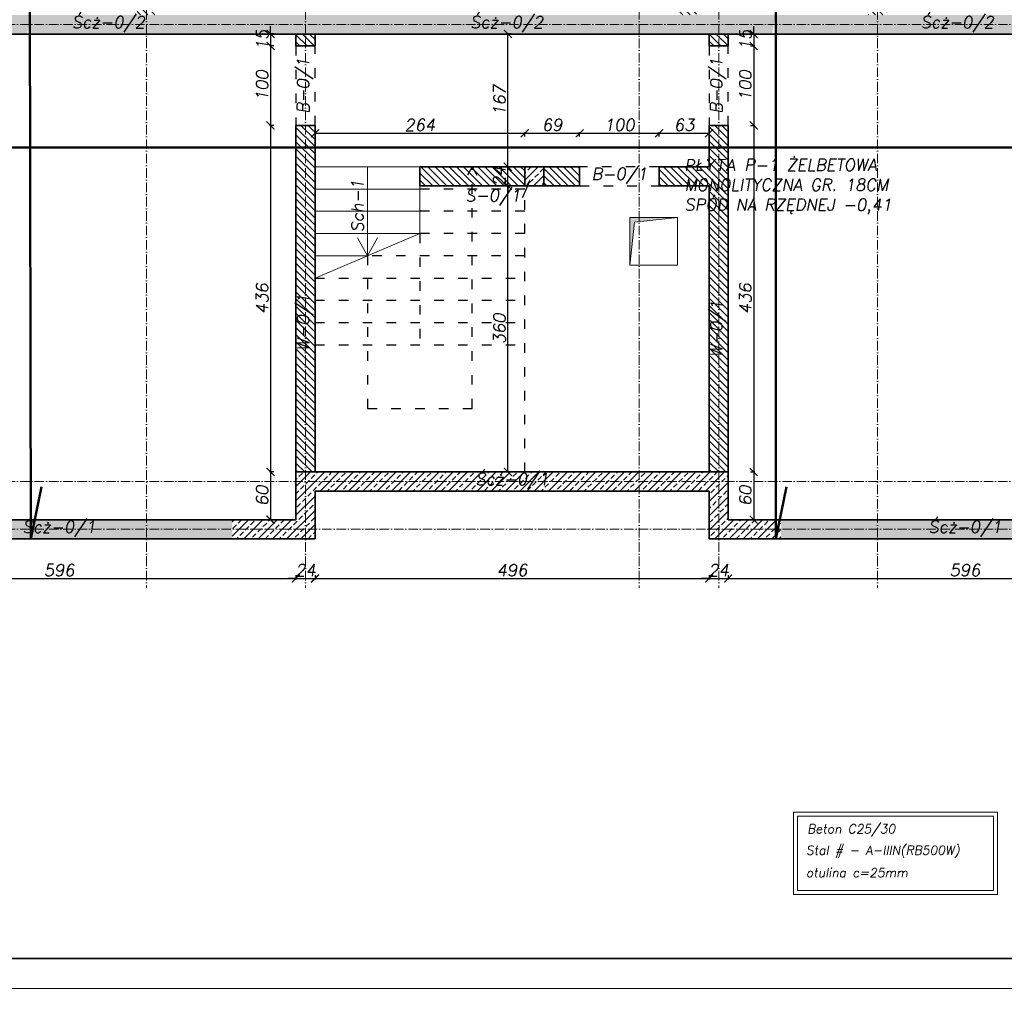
# Model space of a CAD drawing. Header units: millimetres. Extents: x 300938 to 312016, y 11971 to 20881.
# Tile 18 of 239: x 301568 to 302807, y 16407 to 17644. Entities that reach past the tile are written whole.
import ezdxf
from ezdxf import colors
from ezdxf.entities.mleader import LeaderData, LeaderLine
from ezdxf.math import Vec2, Vec3

# ---------------------------------------------------------------- set-up
doc = ezdxf.new("R2010")
doc.units = ezdxf.units.MM
doc.linetypes.add('ACAD_ISO03W100', pattern=[30, 12, -18])
doc.linetypes.add('ACAD_ISO10W100', pattern=[18, 12, -3, 0, -3])
for name, color, linetype, lineweight in [('konstrukcja', 3, 'Continuous', 35), ('konstrukcja wymiary', 1, 'Continuous', 13), ('kreskowanie', 253, 'Continuous', 0), ('linie widok', 2, 'Continuous', 18), ('opisy', 2, 'Continuous', 18), ('osie', 5, 'ACAD_ISO10W100', 13), ('zbrojenie', 4, 'Continuous', 50)]:
    doc.layers.add(name, color=color, linetype=linetype, lineweight=lineweight)
doc.layers.add('przerywane', color=6, linetype='ACAD_ISO03W100')
doc.styles.add('KONSTRUKCJA', font='romand.shx', dxfattribs={"oblique": 10})
doc.styles.get("Standard").update_dxf_attribs({"font": 'romand.shx', "oblique": 10})
doc.dimstyles.new('175', dxfattribs={"dimtxt": 15, "dimasz": 10, "dimexe": 1.25, "dimexo": 0.625, "dimgap": 3, "dimtad": 1, "dimdec": 0, "dimrnd": 0.5, "dimtxsty": 'KONSTRUKCJA', "dimblk": 'ARCHTICK', "dimcen": 2.5, "dimadec": 0, "dimazin": 0, "dimtfac": 1, "dimtdec": 0, "dimtix": 1, "dimtmove": 0, "dimatfit": 3, "dimfxl": 4, "dimfxlon": 1, "dimarcsym": 0})
pattern_1 = [(45, (4989.276, 2864.839), (-8.9802561, 8.9802561), []), (45, (4998.256, 2864.839), (-8.9802561, 8.9802561), [6.35, -3.175])]

# ---------------------------------------------------------------- blocks, each defined once
blk = doc.blocks.new('_ArchTick')
at = {"color": 0, "linetype": 'ByBlock', "lineweight": 13, "const_width": 0.15}
blk.add_lwpolyline([(-0.5, -0.5), (0.5, 0.5)], dxfattribs=at)
blk = doc.blocks.new('*D175')
at = {"layer": 'Defpoints', "color": 0, "transparency": 16777216}
for p in [(301319.6, 17015.2), (301915.6, 17015.2), (301915.6, 16941.2)]:
    blk.add_point(p, dxfattribs=at)
at = {"layer": 'konstrukcja wymiary', "color": 0, "lineweight": -2, "transparency": 16777216}
for p, q in [((301319.6, 16945.2), (301319.6, 16939.9)), ((301319.6, 16941.2), (301915.6, 16941.2)), ((301915.6, 16945.2), (301915.6, 16939.9))]:
    blk.add_line(p, q, dxfattribs=at)
at = {"layer": 'konstrukcja wymiary', "color": 0, "lineweight": -2, "transparency": 16777216, "xscale": 10, "yscale": 10, "zscale": 10, "rotation": 180}
blk.add_blockref('_ArchTick', (301319.6, 16941.2), dxfattribs=at)
at = {"layer": 'konstrukcja wymiary', "color": 0, "lineweight": -2, "transparency": 16777216, "xscale": 10, "yscale": 10, "zscale": 10}
blk.add_blockref('_ArchTick', (301915.6, 16941.2), dxfattribs=at)
at = {"layer": 'konstrukcja wymiary', "color": 0, "transparency": 16777216, "insert": (301617.6, 16951.7), "char_height": 15, "attachment_point": 5, "style": 'KONSTRUKCJA'}
blk.add_mtext('596', dxfattribs=at)
blk = doc.blocks.new('*D176')
at = {"layer": 'Defpoints', "color": 0, "transparency": 16777216}
for p in [(301915.6, 17015.2), (301939.6, 16991.2), (301939.6, 16941.2)]:
    blk.add_point(p, dxfattribs=at)
at = {"layer": 'konstrukcja wymiary', "color": 0, "lineweight": -2, "transparency": 16777216}
for p, q in [((301915.6, 16941.2), (301905.6, 16941.2)), ((301915.6, 16945.2), (301915.6, 16939.9)), ((301915.6, 16941.2), (301939.6, 16941.2)), ((301939.6, 16945.2), (301939.6, 16939.9)), ((301939.6, 16941.2), (301949.6, 16941.2))]:
    blk.add_line(p, q, dxfattribs=at)
at = {"layer": 'konstrukcja wymiary', "color": 0, "lineweight": -2, "transparency": 16777216, "xscale": 10, "yscale": 10, "zscale": 10}
blk.add_blockref('_ArchTick', (301915.6, 16941.2), dxfattribs=at)
at = {"layer": 'konstrukcja wymiary', "color": 0, "lineweight": -2, "transparency": 16777216, "xscale": 10, "yscale": 10, "zscale": 10, "rotation": 180}
blk.add_blockref('_ArchTick', (301939.6, 16941.2), dxfattribs=at)
at = {"layer": 'konstrukcja wymiary', "color": 0, "transparency": 16777216, "insert": (301927.6, 16951.7), "char_height": 15, "attachment_point": 5, "style": 'KONSTRUKCJA'}
blk.add_mtext('24', dxfattribs=at)
blk = doc.blocks.new('*D177')
at = {"layer": 'Defpoints', "color": 0, "transparency": 16777216}
for p in [(301939.6, 16991.2), (302435.6, 16991.2), (302435.6, 16941.2)]:
    blk.add_point(p, dxfattribs=at)
at = {"layer": 'konstrukcja wymiary', "color": 0, "lineweight": -2, "transparency": 16777216}
for p, q in [((301939.6, 16945.2), (301939.6, 16939.9)), ((301939.6, 16941.2), (302435.6, 16941.2)), ((302435.6, 16945.2), (302435.6, 16939.9))]:
    blk.add_line(p, q, dxfattribs=at)
at = {"layer": 'konstrukcja wymiary', "color": 0, "lineweight": -2, "transparency": 16777216, "xscale": 10, "yscale": 10, "zscale": 10, "rotation": 180}
blk.add_blockref('_ArchTick', (301939.6, 16941.2), dxfattribs=at)
at = {"layer": 'konstrukcja wymiary', "color": 0, "lineweight": -2, "transparency": 16777216, "xscale": 10, "yscale": 10, "zscale": 10}
blk.add_blockref('_ArchTick', (302435.6, 16941.2), dxfattribs=at)
at = {"layer": 'konstrukcja wymiary', "color": 0, "transparency": 16777216, "insert": (302187.6, 16951.7), "char_height": 15, "attachment_point": 5, "style": 'KONSTRUKCJA'}
blk.add_mtext('496', dxfattribs=at)
blk = doc.blocks.new('*D178')
at = {"layer": 'Defpoints', "color": 0, "transparency": 16777216}
for p in [(302459.6, 17015.2), (302435.6, 16991.2), (302459.6, 16941.2)]:
    blk.add_point(p, dxfattribs=at)
at = {"layer": 'konstrukcja wymiary', "color": 0, "lineweight": -2, "transparency": 16777216}
for p, q in [((302435.6, 16941.2), (302425.6, 16941.2)), ((302435.6, 16945.2), (302435.6, 16939.9)), ((302435.6, 16941.2), (302459.6, 16941.2)), ((302459.6, 16945.2), (302459.6, 16939.9)), ((302459.6, 16941.2), (302469.6, 16941.2))]:
    blk.add_line(p, q, dxfattribs=at)
at = {"layer": 'konstrukcja wymiary', "color": 0, "lineweight": -2, "transparency": 16777216, "xscale": 10, "yscale": 10, "zscale": 10}
blk.add_blockref('_ArchTick', (302435.6, 16941.2), dxfattribs=at)
at = {"layer": 'konstrukcja wymiary', "color": 0, "lineweight": -2, "transparency": 16777216, "xscale": 10, "yscale": 10, "zscale": 10, "rotation": 180}
blk.add_blockref('_ArchTick', (302459.6, 16941.2), dxfattribs=at)
at = {"layer": 'konstrukcja wymiary', "color": 0, "transparency": 16777216, "insert": (302447.6, 16951.7), "char_height": 15, "attachment_point": 5, "style": 'KONSTRUKCJA'}
blk.add_mtext('24', dxfattribs=at)
blk = doc.blocks.new('*D179')
at = {"layer": 'Defpoints', "color": 0, "transparency": 16777216}
for p in [(302459.6, 17015.2), (303055.6, 17015.2), (303055.6, 16941.2)]:
    blk.add_point(p, dxfattribs=at)
at = {"layer": 'konstrukcja wymiary', "color": 0, "lineweight": -2, "transparency": 16777216}
for p, q in [((302459.6, 16945.2), (302459.6, 16939.9)), ((302459.6, 16941.2), (303055.6, 16941.2)), ((303055.6, 16945.2), (303055.6, 16939.9))]:
    blk.add_line(p, q, dxfattribs=at)
at = {"layer": 'konstrukcja wymiary', "color": 0, "lineweight": -2, "transparency": 16777216, "xscale": 10, "yscale": 10, "zscale": 10, "rotation": 180}
blk.add_blockref('_ArchTick', (302459.6, 16941.2), dxfattribs=at)
at = {"layer": 'konstrukcja wymiary', "color": 0, "lineweight": -2, "transparency": 16777216, "xscale": 10, "yscale": 10, "zscale": 10}
blk.add_blockref('_ArchTick', (303055.6, 16941.2), dxfattribs=at)
at = {"layer": 'konstrukcja wymiary', "color": 0, "transparency": 16777216, "insert": (302757.6, 16951.7), "char_height": 15, "attachment_point": 5, "style": 'KONSTRUKCJA'}
blk.add_mtext('596', dxfattribs=at)
blk = doc.blocks.new('*D186')
at = {"layer": 'Defpoints', "color": 0, "transparency": 16777216}
for p in [(301915.6, 17626.2), (301883.6, 17611.2), (301915.6, 17611.2)]:
    blk.add_point(p, dxfattribs=at)
at = {"layer": 'konstrukcja wymiary', "color": 0, "lineweight": -2, "transparency": 16777216}
for p, q in [((301883.6, 17626.2), (301883.6, 17636.2)), ((301887.6, 17626.2), (301882.4, 17626.2)), ((301883.6, 17626.2), (301883.6, 17611.2)), ((301887.6, 17611.2), (301882.4, 17611.2)), ((301883.6, 17611.2), (301883.6, 17601.2))]:
    blk.add_line(p, q, dxfattribs=at)
at = {"layer": 'konstrukcja wymiary', "color": 0, "lineweight": -2, "transparency": 16777216, "xscale": 10, "yscale": 10, "zscale": 10}
for p, rotation in [((301883.6, 17626.2), 270), ((301883.6, 17611.2), 90)]:
    blk.add_blockref('_ArchTick', p, dxfattribs=dict(at, rotation=rotation))
at = {"layer": 'konstrukcja wymiary', "color": 0, "transparency": 16777216, "insert": (301873.1, 17618.7), "char_height": 15, "attachment_point": 5, "rotation": 90, "style": 'KONSTRUKCJA'}
blk.add_mtext('15', dxfattribs=at)
blk = doc.blocks.new('*D187')
at = {"layer": 'Defpoints', "color": 0, "transparency": 16777216}
for p in [(301915.6, 17611.2), (301883.6, 17511.2), (301915.6, 17511.2)]:
    blk.add_point(p, dxfattribs=at)
at = {"layer": 'konstrukcja wymiary', "color": 0, "lineweight": -2, "transparency": 16777216}
for p, q in [((301887.6, 17611.2), (301882.4, 17611.2)), ((301883.6, 17611.2), (301883.6, 17511.2)), ((301887.6, 17511.2), (301882.4, 17511.2))]:
    blk.add_line(p, q, dxfattribs=at)
at = {"layer": 'konstrukcja wymiary', "color": 0, "lineweight": -2, "transparency": 16777216, "xscale": 10, "yscale": 10, "zscale": 10}
for p, rotation in [((301883.6, 17611.2), 90), ((301883.6, 17511.2), 270)]:
    blk.add_blockref('_ArchTick', p, dxfattribs=dict(at, rotation=rotation))
at = {"layer": 'konstrukcja wymiary', "color": 0, "transparency": 16777216, "insert": (301873.1, 17561.2), "char_height": 15, "attachment_point": 5, "rotation": 90, "style": 'KONSTRUKCJA'}
blk.add_mtext('100', dxfattribs=at)
blk = doc.blocks.new('*D188')
at = {"layer": 'Defpoints', "color": 0, "transparency": 16777216}
for p in [(301915.6, 17511.2), (301883.6, 17075.2), (301915.6, 17075.2)]:
    blk.add_point(p, dxfattribs=at)
at = {"layer": 'konstrukcja wymiary', "color": 0, "lineweight": -2, "transparency": 16777216}
for p, q in [((301887.6, 17511.2), (301882.4, 17511.2)), ((301883.6, 17511.2), (301883.6, 17075.2)), ((301887.6, 17075.2), (301882.4, 17075.2))]:
    blk.add_line(p, q, dxfattribs=at)
at = {"layer": 'konstrukcja wymiary', "color": 0, "lineweight": -2, "transparency": 16777216, "xscale": 10, "yscale": 10, "zscale": 10}
for p, rotation in [((301883.6, 17511.2), 90), ((301883.6, 17075.2), 270)]:
    blk.add_blockref('_ArchTick', p, dxfattribs=dict(at, rotation=rotation))
at = {"layer": 'konstrukcja wymiary', "color": 0, "transparency": 16777216, "insert": (301873.1, 17293.2), "char_height": 15, "attachment_point": 5, "rotation": 90, "style": 'KONSTRUKCJA'}
blk.add_mtext('436', dxfattribs=at)
blk = doc.blocks.new('*D189')
at = {"layer": 'Defpoints', "color": 0, "transparency": 16777216}
for p in [(301915.6, 17075.2), (301883.6, 17015.2), (301915.6, 17015.2)]:
    blk.add_point(p, dxfattribs=at)
at = {"layer": 'konstrukcja wymiary', "color": 0, "lineweight": -2, "transparency": 16777216}
for p, q in [((301887.6, 17075.2), (301882.4, 17075.2)), ((301883.6, 17075.2), (301883.6, 17015.2)), ((301887.6, 17015.2), (301882.4, 17015.2))]:
    blk.add_line(p, q, dxfattribs=at)
at = {"layer": 'konstrukcja wymiary', "color": 0, "lineweight": -2, "transparency": 16777216, "xscale": 10, "yscale": 10, "zscale": 10}
for p, rotation in [((301883.6, 17075.2), 90), ((301883.6, 17015.2), 270)]:
    blk.add_blockref('_ArchTick', p, dxfattribs=dict(at, rotation=rotation))
at = {"layer": 'konstrukcja wymiary', "color": 0, "transparency": 16777216, "insert": (301873.1, 17045.2), "char_height": 15, "attachment_point": 5, "rotation": 90, "style": 'KONSTRUKCJA'}
blk.add_mtext('60', dxfattribs=at)
blk = doc.blocks.new('*D190')
at = {"layer": 'Defpoints', "color": 0, "transparency": 16777216}
for p in [(302459.6, 17626.2), (302459.6, 17611.2), (302491.7, 17611.2)]:
    blk.add_point(p, dxfattribs=at)
at = {"layer": 'konstrukcja wymiary', "color": 0, "lineweight": -2, "transparency": 16777216}
for p, q in [((302491.7, 17626.2), (302491.7, 17636.2)), ((302487.7, 17626.2), (302492.9, 17626.2)), ((302491.7, 17626.2), (302491.7, 17611.2)), ((302487.7, 17611.2), (302492.9, 17611.2)), ((302491.7, 17611.2), (302491.7, 17601.2))]:
    blk.add_line(p, q, dxfattribs=at)
at = {"layer": 'konstrukcja wymiary', "color": 0, "lineweight": -2, "transparency": 16777216, "xscale": 10, "yscale": 10, "zscale": 10}
for p, rotation in [((302491.7, 17626.2), 270), ((302491.7, 17611.2), 90)]:
    blk.add_blockref('_ArchTick', p, dxfattribs=dict(at, rotation=rotation))
at = {"layer": 'konstrukcja wymiary', "color": 0, "transparency": 16777216, "insert": (302481.2, 17618.7), "char_height": 15, "attachment_point": 5, "rotation": 90, "style": 'KONSTRUKCJA'}
blk.add_mtext('15', dxfattribs=at)
blk = doc.blocks.new('*D191')
at = {"layer": 'Defpoints', "color": 0, "transparency": 16777216}
for p in [(302459.6, 17611.2), (302459.6, 17511.2), (302491.7, 17511.2)]:
    blk.add_point(p, dxfattribs=at)
at = {"layer": 'konstrukcja wymiary', "color": 0, "lineweight": -2, "transparency": 16777216}
for p, q in [((302487.7, 17611.2), (302492.9, 17611.2)), ((302491.7, 17611.2), (302491.7, 17511.2)), ((302487.7, 17511.2), (302492.9, 17511.2))]:
    blk.add_line(p, q, dxfattribs=at)
at = {"layer": 'konstrukcja wymiary', "color": 0, "lineweight": -2, "transparency": 16777216, "xscale": 10, "yscale": 10, "zscale": 10}
for p, rotation in [((302491.7, 17611.2), 90), ((302491.7, 17511.2), 270)]:
    blk.add_blockref('_ArchTick', p, dxfattribs=dict(at, rotation=rotation))
at = {"layer": 'konstrukcja wymiary', "color": 0, "transparency": 16777216, "insert": (302481.2, 17561.2), "char_height": 15, "attachment_point": 5, "rotation": 90, "style": 'KONSTRUKCJA'}
blk.add_mtext('100', dxfattribs=at)
blk = doc.blocks.new('*D192')
at = {"layer": 'Defpoints', "color": 0, "transparency": 16777216}
for p in [(302459.6, 17511.2), (302459.6, 17075.2), (302491.7, 17075.2)]:
    blk.add_point(p, dxfattribs=at)
at = {"layer": 'konstrukcja wymiary', "color": 0, "lineweight": -2, "transparency": 16777216}
for p, q in [((302487.7, 17511.2), (302492.9, 17511.2)), ((302491.7, 17511.2), (302491.7, 17075.2)), ((302487.7, 17075.2), (302492.9, 17075.2))]:
    blk.add_line(p, q, dxfattribs=at)
at = {"layer": 'konstrukcja wymiary', "color": 0, "lineweight": -2, "transparency": 16777216, "xscale": 10, "yscale": 10, "zscale": 10}
for p, rotation in [((302491.7, 17511.2), 90), ((302491.7, 17075.2), 270)]:
    blk.add_blockref('_ArchTick', p, dxfattribs=dict(at, rotation=rotation))
at = {"layer": 'konstrukcja wymiary', "color": 0, "transparency": 16777216, "insert": (302481.2, 17293.2), "char_height": 15, "attachment_point": 5, "rotation": 90, "style": 'KONSTRUKCJA'}
blk.add_mtext('436', dxfattribs=at)
blk = doc.blocks.new('*D193')
at = {"layer": 'Defpoints', "color": 0, "transparency": 16777216}
for p in [(302459.6, 17075.2), (302459.6, 17015.2), (302491.7, 17015.2)]:
    blk.add_point(p, dxfattribs=at)
at = {"layer": 'konstrukcja wymiary', "color": 0, "lineweight": -2, "transparency": 16777216}
for p, q in [((302487.7, 17075.2), (302492.9, 17075.2)), ((302491.7, 17075.2), (302491.7, 17015.2)), ((302487.7, 17015.2), (302492.9, 17015.2))]:
    blk.add_line(p, q, dxfattribs=at)
at = {"layer": 'konstrukcja wymiary', "color": 0, "lineweight": -2, "transparency": 16777216, "xscale": 10, "yscale": 10, "zscale": 10}
for p, rotation in [((302491.7, 17075.2), 90), ((302491.7, 17015.2), 270)]:
    blk.add_blockref('_ArchTick', p, dxfattribs=dict(at, rotation=rotation))
at = {"layer": 'konstrukcja wymiary', "color": 0, "transparency": 16777216, "insert": (302481.2, 17045.2), "char_height": 15, "attachment_point": 5, "rotation": 90, "style": 'KONSTRUKCJA'}
blk.add_mtext('60', dxfattribs=at)
blk = doc.blocks.new('*D194')
at = {"layer": 'Defpoints', "color": 0, "transparency": 16777216}
for p in [(302203.6, 17501.3), (301939.6, 17459.2), (302203.6, 17459.2)]:
    blk.add_point(p, dxfattribs=at)
at = {"layer": 'konstrukcja wymiary', "color": 0, "lineweight": -2, "transparency": 16777216}
for p, q in [((301939.6, 17497.3), (301939.6, 17502.5)), ((301939.6, 17501.3), (302203.6, 17501.3)), ((302203.6, 17497.3), (302203.6, 17502.5))]:
    blk.add_line(p, q, dxfattribs=at)
at = {"layer": 'konstrukcja wymiary', "color": 0, "lineweight": -2, "transparency": 16777216, "xscale": 10, "yscale": 10, "zscale": 10, "rotation": 180}
blk.add_blockref('_ArchTick', (301939.6, 17501.3), dxfattribs=at)
at = {"layer": 'konstrukcja wymiary', "color": 0, "lineweight": -2, "transparency": 16777216, "xscale": 10, "yscale": 10, "zscale": 10}
blk.add_blockref('_ArchTick', (302203.6, 17501.3), dxfattribs=at)
at = {"layer": 'konstrukcja wymiary', "color": 0, "transparency": 16777216, "insert": (302071.6, 17511.8), "char_height": 15, "attachment_point": 5, "style": 'KONSTRUKCJA'}
blk.add_mtext('264', dxfattribs=at)
blk = doc.blocks.new('*D195')
at = {"layer": 'Defpoints', "color": 0, "transparency": 16777216}
for p in [(302272.6, 17501.3), (302203.6, 17459.2), (302272.6, 17459.2)]:
    blk.add_point(p, dxfattribs=at)
at = {"layer": 'konstrukcja wymiary', "color": 0, "lineweight": -2, "transparency": 16777216}
for p, q in [((302203.6, 17497.3), (302203.6, 17502.5)), ((302203.6, 17501.3), (302272.6, 17501.3)), ((302272.6, 17497.3), (302272.6, 17502.5))]:
    blk.add_line(p, q, dxfattribs=at)
at = {"layer": 'konstrukcja wymiary', "color": 0, "lineweight": -2, "transparency": 16777216, "xscale": 10, "yscale": 10, "zscale": 10, "rotation": 180}
blk.add_blockref('_ArchTick', (302203.6, 17501.3), dxfattribs=at)
at = {"layer": 'konstrukcja wymiary', "color": 0, "lineweight": -2, "transparency": 16777216, "xscale": 10, "yscale": 10, "zscale": 10}
blk.add_blockref('_ArchTick', (302272.6, 17501.3), dxfattribs=at)
at = {"layer": 'konstrukcja wymiary', "color": 0, "transparency": 16777216, "insert": (302238.1, 17511.8), "char_height": 15, "attachment_point": 5, "style": 'KONSTRUKCJA'}
blk.add_mtext('69', dxfattribs=at)
blk = doc.blocks.new('*D196')
at = {"layer": 'Defpoints', "color": 0, "transparency": 16777216}
for p in [(302372.6, 17501.3), (302272.6, 17459.2), (302372.6, 17459.2)]:
    blk.add_point(p, dxfattribs=at)
at = {"layer": 'konstrukcja wymiary', "color": 0, "lineweight": -2, "transparency": 16777216}
for p, q in [((302272.6, 17497.3), (302272.6, 17502.5)), ((302272.6, 17501.3), (302372.6, 17501.3)), ((302372.6, 17497.3), (302372.6, 17502.5))]:
    blk.add_line(p, q, dxfattribs=at)
at = {"layer": 'konstrukcja wymiary', "color": 0, "lineweight": -2, "transparency": 16777216, "xscale": 10, "yscale": 10, "zscale": 10, "rotation": 180}
blk.add_blockref('_ArchTick', (302272.6, 17501.3), dxfattribs=at)
at = {"layer": 'konstrukcja wymiary', "color": 0, "lineweight": -2, "transparency": 16777216, "xscale": 10, "yscale": 10, "zscale": 10}
blk.add_blockref('_ArchTick', (302372.6, 17501.3), dxfattribs=at)
at = {"layer": 'konstrukcja wymiary', "color": 0, "transparency": 16777216, "insert": (302322.6, 17511.8), "char_height": 15, "attachment_point": 5, "style": 'KONSTRUKCJA'}
blk.add_mtext('100', dxfattribs=at)
blk = doc.blocks.new('*D197')
at = {"layer": 'Defpoints', "color": 0, "transparency": 16777216}
for p in [(302435.6, 17501.3), (302372.6, 17459.2), (302435.6, 17459.2)]:
    blk.add_point(p, dxfattribs=at)
at = {"layer": 'konstrukcja wymiary', "color": 0, "lineweight": -2, "transparency": 16777216}
for p, q in [((302372.6, 17497.3), (302372.6, 17502.5)), ((302372.6, 17501.3), (302435.6, 17501.3)), ((302435.6, 17497.3), (302435.6, 17502.5))]:
    blk.add_line(p, q, dxfattribs=at)
at = {"layer": 'konstrukcja wymiary', "color": 0, "lineweight": -2, "transparency": 16777216, "xscale": 10, "yscale": 10, "zscale": 10, "rotation": 180}
blk.add_blockref('_ArchTick', (302372.6, 17501.3), dxfattribs=at)
at = {"layer": 'konstrukcja wymiary', "color": 0, "lineweight": -2, "transparency": 16777216, "xscale": 10, "yscale": 10, "zscale": 10}
blk.add_blockref('_ArchTick', (302435.6, 17501.3), dxfattribs=at)
at = {"layer": 'konstrukcja wymiary', "color": 0, "transparency": 16777216, "insert": (302404.1, 17511.8), "char_height": 15, "attachment_point": 5, "style": 'KONSTRUKCJA'}
blk.add_mtext('63', dxfattribs=at)
blk = doc.blocks.new('*D206')
at = {"layer": 'Defpoints', "color": 0, "transparency": 16777216}
for p in [(302182.3, 17435.2), (302203.6, 17435.2), (302203.6, 17075.2)]:
    blk.add_point(p, dxfattribs=at)
at = {"layer": 'konstrukcja wymiary', "color": 0, "lineweight": -2, "transparency": 16777216}
for p, q in [((302186.3, 17435.2), (302181.1, 17435.2)), ((302182.3, 17075.2), (302182.3, 17435.2)), ((302186.3, 17075.2), (302181.1, 17075.2))]:
    blk.add_line(p, q, dxfattribs=at)
at = {"layer": 'konstrukcja wymiary', "color": 0, "lineweight": -2, "transparency": 16777216, "xscale": 10, "yscale": 10, "zscale": 10}
for p, rotation in [((302182.3, 17435.2), 90), ((302182.3, 17075.2), 270)]:
    blk.add_blockref('_ArchTick', p, dxfattribs=dict(at, rotation=rotation))
at = {"layer": 'konstrukcja wymiary', "color": 0, "transparency": 16777216, "insert": (302171.8, 17255.2), "char_height": 15, "attachment_point": 5, "rotation": 90, "style": 'KONSTRUKCJA'}
blk.add_mtext('360', dxfattribs=at)
blk = doc.blocks.new('*D207')
at = {"layer": 'Defpoints', "color": 0, "transparency": 16777216}
for p in [(302182.3, 17459.2), (302203.6, 17459.2), (302203.6, 17435.2)]:
    blk.add_point(p, dxfattribs=at)
at = {"layer": 'konstrukcja wymiary', "color": 0, "lineweight": -2, "transparency": 16777216}
for p, q in [((302182.3, 17459.2), (302182.3, 17469.2)), ((302186.3, 17459.2), (302181.1, 17459.2)), ((302182.3, 17435.2), (302182.3, 17459.2)), ((302186.3, 17435.2), (302181.1, 17435.2)), ((302182.3, 17435.2), (302182.3, 17425.2))]:
    blk.add_line(p, q, dxfattribs=at)
at = {"layer": 'konstrukcja wymiary', "color": 0, "lineweight": -2, "transparency": 16777216, "xscale": 10, "yscale": 10, "zscale": 10}
for p, rotation in [((302182.3, 17459.2), 270), ((302182.3, 17435.2), 90)]:
    blk.add_blockref('_ArchTick', p, dxfattribs=dict(at, rotation=rotation))
at = {"layer": 'konstrukcja wymiary', "color": 0, "transparency": 16777216, "insert": (302171.8, 17447.2), "char_height": 15, "attachment_point": 5, "rotation": 90, "style": 'KONSTRUKCJA'}
blk.add_mtext('24', dxfattribs=at)
blk = doc.blocks.new('*D208')
at = {"layer": 'Defpoints', "color": 0, "transparency": 16777216}
for p in [(302182.3, 17626.2), (302347.6, 17626.2), (302203.6, 17459.2)]:
    blk.add_point(p, dxfattribs=at)
at = {"layer": 'konstrukcja wymiary', "color": 0, "lineweight": -2, "transparency": 16777216}
for p, q in [((302186.3, 17626.2), (302181.1, 17626.2)), ((302182.3, 17459.2), (302182.3, 17626.2)), ((302186.3, 17459.2), (302181.1, 17459.2))]:
    blk.add_line(p, q, dxfattribs=at)
at = {"layer": 'konstrukcja wymiary', "color": 0, "lineweight": -2, "transparency": 16777216, "xscale": 10, "yscale": 10, "zscale": 10}
for p, rotation in [((302182.3, 17626.2), 90), ((302182.3, 17459.2), 270)]:
    blk.add_blockref('_ArchTick', p, dxfattribs=dict(at, rotation=rotation))
at = {"layer": 'konstrukcja wymiary', "color": 0, "transparency": 16777216, "insert": (302171.8, 17542.7), "char_height": 15, "attachment_point": 5, "rotation": 90, "style": 'KONSTRUKCJA'}
blk.add_mtext('167', dxfattribs=at)

msp = doc.modelspace()

# ---------------------------------------------------------------- hatches: boundary and pattern name
at = {"layer": 'konstrukcja wymiary'}
h = msp.add_hatch(color=256, dxfattribs=at)
h.dxf.hatch_style = 1
h.paths.add_polyline_path([(302341.706, 17389.413), (302335.638, 17335.182), (302335.638, 17395.182), (302395.638, 17395.182)])
at = {"layer": 'kreskowanie'}
h = msp.add_hatch(dxfattribs=at)
h.set_pattern_fill('ANSI33', color=256, scale=2, style=0)
h.set_pattern_definition(pattern_1)
h.paths.add_polyline_path([(301835.483, 18230.182), (301295.638, 18230.182), (301295.638, 16991.182), (301835.483, 16991.182), (301835.483, 17015.182), (301319.638, 17015.182), (301319.638, 18206.182), (301835.483, 18206.182)])
h = msp.add_hatch(dxfattribs=at)
h.set_pattern_fill('ANSI33', color=256, scale=2, style=0)
h.set_pattern_definition(pattern_1)
h.paths.add_polyline_path([(303079.638, 18230.182), (302525.998, 18230.182), (302525.998, 18206.182), (303055.638, 18206.182), (303055.638, 17015.182), (302525.998, 17015.182), (302525.998, 16991.182), (303079.638, 16991.182)])
h = msp.add_hatch(dxfattribs=at)
h.set_pattern_fill('ANSI31', color=256, scale=2, angle=90, style=0)
h.set_pattern_definition([(135, (4989.276, 2864.839), (-4.49012806, -4.49012806), [])])
h.paths.add_polyline_path([(302459.638, 17511.182), (302435.638, 17511.182), (302435.638, 17459.182), (302372.638, 17459.182), (302372.638, 17435.182), (302435.638, 17435.182), (302435.638, 17075.182), (302459.638, 17075.182)])
h.paths.add_polyline_path([(301939.638, 17511.182), (301915.638, 17511.182), (301915.638, 17075.182), (301939.638, 17075.182)])
h.paths.add_polyline_path([(302395.638, 17650.182), (302419.638, 17650.182), (302419.638, 17932.282), (302359.638, 17932.282), (302359.638, 18206.182), (302335.638, 18206.182), (302335.638, 17908.282), (302395.638, 17908.282)])
h.paths.add_polyline_path([(302459.638, 17626.182), (302435.638, 17626.182), (302435.638, 17611.182), (302459.638, 17611.182)])
h.paths.add_polyline_path([(301939.638, 17626.182), (301915.638, 17626.182), (301915.638, 17611.182), (301939.638, 17611.182)])
h.paths.add_polyline_path([(302635.638, 17650.182), (302659.638, 17650.182), (302659.638, 18206.182), (302635.638, 18206.182)])
h.paths.add_polyline_path([(301715.638, 17650.182), (301739.638, 17650.182), (301739.638, 18206.182), (301715.638, 18206.182)])
h.paths.add_polyline_path([(302203.638, 17435.182), (302203.638, 17459.182), (302071.638, 17459.182), (302071.638, 17435.182)])
h.paths.add_polyline_path([(302227.638, 17459.182), (302227.638, 17435.182), (302272.638, 17435.182), (302272.638, 17459.182)])
h = msp.add_hatch(dxfattribs=at)
h.set_pattern_fill('ANSI33', color=256, scale=2, style=0)
h.set_pattern_definition(pattern_1)
h.paths.add_polyline_path([(302519.61, 17650.182), (301581.989, 17650.182), (301581.989, 17626.182), (302514.66, 17626.182)])
h.paths.add_polyline_path([(301581.989, 17650.182), (301319.638, 17650.182), (301319.638, 17626.182), (301577.039, 17626.182)])
h.paths.add_polyline_path([(303055.638, 17650.182), (302519.61, 17650.182), (302519.61, 17626.182), (303055.638, 17626.182)])
h.paths.add_polyline_path([(301884.308, 17601.593), (301884.308, 17631.236), (301861.922, 17635.183), (301861.922, 17605.54)], flags=9)
h.paths.add_polyline_path([(302492.353, 17601.593), (302492.353, 17631.236), (302469.967, 17635.183), (302469.967, 17605.54)], flags=9)
h.paths.add_polyline_path([(302125.485, 17622.489), (302231.556, 17622.489), (302237.267, 17654.875), (302131.196, 17654.875)], flags=9)
h.paths.add_polyline_path([(301624.159, 17622.489), (301730.231, 17622.489), (301735.941, 17654.875), (301629.87, 17654.875)], flags=9)
h.paths.add_polyline_path([(302692.455, 17622.489), (302798.527, 17622.489), (302804.237, 17654.875), (302698.166, 17654.875)], flags=9)
h = msp.add_hatch(dxfattribs=at)
h.set_pattern_fill('ANSI33', color=256, scale=2, style=0)
h.set_pattern_definition([(45, (5917.276, 4321.339), (-8.9802561, 8.9802561), []), (45, (5926.256, 4321.339), (-8.9802561, 8.9802561), [6.35, -3.175])])
h.paths.add_polyline_path([(302227.638, 17435.182), (302203.638, 17435.182), (302203.638, 17459.182), (302227.638, 17459.182)])
h = msp.add_hatch(dxfattribs=at)
h.set_pattern_fill('ANSI33', color=256, scale=2, style=0)
h.set_pattern_definition(pattern_1)
h.paths.add_polyline_path([(302459.638, 17075.182), (301915.638, 17075.182), (301915.638, 17015.182), (301835.483, 17015.182), (301835.483, 16991.182), (301939.638, 16991.182), (301939.638, 17051.182), (302435.638, 17051.182), (302435.638, 16991.182), (302525.998, 16991.182), (302525.998, 17015.182), (302459.638, 17015.182)])

# ---------------------------------------------------------------- linework, layer by layer
at = {"layer": 'konstrukcja'}
for p, q in [((301319.638, 17626.182), (303055.638, 17626.182)), ((301915.638, 17626.182), (301915.638, 17611.182)), ((301939.638, 17611.182), (301939.638, 17626.182)), ((302435.638, 17626.182), (302435.638, 17611.182)), ((302459.638, 17611.182), (302459.638, 17626.182)), ((301915.638, 17611.182), (301939.638, 17611.182)), ((302435.638, 17611.182), (302459.638, 17611.182)), ((301939.638, 17511.182), (301915.638, 17511.182)), ((301915.638, 17511.182), (301915.638, 17015.182)), ((301939.638, 17075.182), (301939.638, 17511.182)), ((302459.638, 17511.182), (302435.638, 17511.182)), ((302435.638, 17511.182), (302435.638, 17459.182)), ((302459.638, 17015.182), (302459.638, 17511.182)), ((302071.638, 17459.182), (302071.638, 17435.182)), ((302435.638, 17459.182), (302372.638, 17459.182)), ((302372.638, 17459.182), (302372.638, 17435.182)), ((302372.638, 17435.182), (302435.638, 17435.182)), ((302435.638, 17435.182), (302435.638, 17075.182)), ((302459.638, 17075.182), (301915.638, 17075.182)), ((302435.638, 17051.182), (301939.638, 17051.182)), ((301939.638, 17051.182), (301939.638, 16991.182)), ((302435.638, 16991.182), (302435.638, 17051.182)), ((301915.638, 17015.182), (301319.638, 17015.182)), ((303055.638, 17015.182), (302459.638, 17015.182)), ((301939.638, 16991.182), (301295.638, 16991.182)), ((303079.638, 16991.182), (302435.638, 16991.182))]:
    msp.add_line(p, q, dxfattribs=at)
for points in [[(300975.184, 18615.527), (304050.184, 18615.527), (304050.184, 16463.027), (300975.184, 16463.027)], [(302272.638, 17435.182), (302071.638, 17435.182), (302071.638, 17459.182), (302272.638, 17459.182)], [(302203.638, 17459.182), (302227.638, 17459.182), (302227.638, 17435.182), (302203.638, 17435.182)]]:
    msp.add_lwpolyline(points, close=True, dxfattribs=at)
at = {"layer": 'konstrukcja wymiary'}
for points in [[(300937.684, 18653.027), (304087.684, 18653.027), (304087.684, 16425.527), (300937.684, 16425.527)], [(302341.706, 17389.413), (302335.638, 17335.182), (302335.638, 17395.182), (302395.638, 17395.182)], [(302541.807, 16543.717), (302798.42, 16543.717), (302798.42, 16647.1), (302541.807, 16647.1)], [(302546.847, 16548.757), (302793.38, 16548.757), (302793.38, 16642.06), (302546.847, 16642.06)], [(300937.684, 16425.527), (304087.684, 16425.527), (304087.684, 14198.027), (300937.684, 14198.027)]]:
    msp.add_lwpolyline(points, close=True, dxfattribs=at)
at = {"layer": 'linie widok'}
for p, q in [((302071.638, 17459.182), (301939.638, 17459.182)), ((302005.638, 17459.182), (302005.638, 17347.182)), ((302071.638, 17459.182), (302071.638, 17375.182)), ((302071.638, 17431.182), (301939.638, 17431.182)), ((302071.638, 17403.182), (301939.638, 17403.182)), ((302071.638, 17375.182), (301939.638, 17319.182)), ((302071.638, 17375.182), (301939.638, 17375.182)), ((302005.638, 17347.182), (301992.871, 17369.932)), ((302005.638, 17347.182), (302018.404, 17369.932)), ((302005.638, 17347.182), (301939.638, 17347.182))]:
    msp.add_line(p, q, dxfattribs=at)
msp.add_lwpolyline([(302335.638, 17395.182), (302395.638, 17395.182), (302395.638, 17335.182), (302335.638, 17335.182)], close=True, dxfattribs=at)
at = {"layer": 'osie'}
for p, q in [((301727.638, 18398.627), (301727.638, 16929.447)), ((301927.638, 18398.627), (301927.638, 16929.447)), ((302347.638, 18398.627), (302347.638, 16929.447)), ((302447.638, 18398.627), (302447.638, 16929.447)), ((302647.638, 18398.627), (302647.638, 16929.447)), ((301115.921, 17638.182), (303144.716, 17638.182)), ((301115.921, 17063.182), (303144.716, 17063.182)), ((301115.921, 17003.182), (303144.716, 17003.182))]:
    msp.add_line(p, q, dxfattribs=at)
at = {"layer": 'przerywane'}
for p, q in [((301915.638, 17611.182), (301915.638, 17511.182)), ((301939.638, 17511.182), (301939.638, 17611.182)), ((302435.638, 17611.182), (302435.638, 17511.182)), ((302459.638, 17511.182), (302459.638, 17611.182)), ((302203.638, 17459.182), (302071.638, 17459.182)), ((302137.326, 17459.182), (302124.559, 17436.431)), ((302137.326, 17459.182), (302150.092, 17436.431)), ((302137.482, 17155.182), (302137.482, 17459.182)), ((302203.638, 17075.182), (302203.638, 17459.182)), ((302372.638, 17459.182), (302272.638, 17459.182)), ((302272.638, 17435.182), (302372.638, 17435.182)), ((302203.638, 17431.182), (302071.638, 17431.182)), ((302203.638, 17403.182), (302071.638, 17403.182)), ((302203.638, 17375.182), (302071.638, 17375.182)), ((302071.638, 17375.182), (302071.638, 17235.182)), ((302203.638, 17347.182), (302005.638, 17347.182)), ((302005.638, 17347.182), (302005.638, 17155.182)), ((301939.638, 17319.182), (302203.638, 17319.182)), ((301939.638, 17291.182), (302203.638, 17291.182)), ((301939.638, 17263.182), (302203.638, 17263.182)), ((301939.638, 17235.182), (302203.638, 17235.182)), ((302005.638, 17155.182), (302137.482, 17155.182))]:
    msp.add_line(p, q, dxfattribs=at)
at = {"layer": 'zbrojenie'}
for p, q in [((301581.989, 16991.182), (301580.032, 18230.182)), ((302519.61, 16991.182), (302519.61, 18231.182)), ((303078.738, 17483.313), (301294.738, 17483.313)), ((301595.451, 17056.445), (301581.989, 16991.182)), ((302533.071, 17056.445), (302519.61, 16991.182))]:
    msp.add_line(p, q, dxfattribs=at)

# ---------------------------------------------------------------- texts
at = {"layer": 'opisy', "char_height": 15, "attachment_point": 5}
for s, insert in [('Ścż-0/2', (301679.63, 17638.682)), ('Ścż-0/2', (302180.956, 17638.682)), ('Ścż-0/2', (302747.926, 17638.682)), ('\\pxql;PŁYTA P-1 ŻELBETOWA\\PMONOLITYCZNA GR. 18CM\\PSPÓD NA RZĘDNEJ -0,41', (302535.116, 17434.176)), ('B-0/1', (302322.638, 17447.682)), ('Ścż-0/1', (302187.638, 17063.682)), ('Ścż-0/1', (301617.638, 17003.682)), ('Ścż-0/1', (302757.638, 17003.682))]:
    msp.add_mtext(s, dxfattribs=dict(at, insert=insert))
at = {"layer": 'opisy', "char_height": 15, "attachment_point": 5, "rotation": 90}
for s, insert in [('B-0/1', (301927.138, 17561.182)), ('B-0/1', (302447.138, 17561.182)), ('Sch-1', (301993.138, 17409.758)), ('W-0/1', (301927.138, 17263.282)), ('W-0/1', (302447.138, 17255.282))]:
    msp.add_mtext(s, dxfattribs=dict(at, insert=insert))
at = {"layer": 'opisy', "char_height": 11.34, "width": 358.62712, "attachment_point": 1, "style": 'KONSTRUKCJA'}
for s, insert in [('Beton C25/30', (302559.064, 16631.927)), ('Stal # - A-IIIN(RB500W) ', (302557.56, 16605.061)), ('otulina c=25mm', (302557.47, 16576.711))]:
    msp.add_mtext(s, dxfattribs=dict(at, insert=insert))

# ---------------------------------------------------------------- dimensions: what is measured, and where the dimension line sits
at = {"layer": 'konstrukcja wymiary'}
for base, p1, p2, picture, middle in [((301883.615, 17611.182), (301915.638, 17626.182), (301915.638, 17611.182), '*D186', (301873.115, 17618.682)), ((302491.66, 17611.182), (302459.638, 17626.182), (302459.638, 17611.182), '*D190', (302481.16, 17618.682)), ((302182.346, 17435.182), (302203.638, 17075.182), (302203.638, 17435.182), '*D206', (302171.846, 17255.182))]:
    dim = msp.add_linear_dim(base=base, p1=p1, p2=p2, angle=90, dimstyle='175', dxfattribs=at)
    dim.commit()
    dim.dimension.update_dxf_attribs({"geometry": picture, "text_midpoint": middle})
for base, p1, p2, picture, middle in [((302182.346, 17626.182), (302203.638, 17459.182), (302347.638, 17626.182), '*D208', (302171.846, 17542.682)), ((301883.615, 17511.182), (301915.638, 17611.182), (301915.638, 17511.182), '*D187', (301873.115, 17561.182)), ((302491.66, 17511.182), (302459.638, 17611.182), (302459.638, 17511.182), '*D191', (302481.16, 17561.182)), ((301883.615, 17075.182), (301915.638, 17511.182), (301915.638, 17075.182), '*D188', (301873.115, 17293.182)), ((302491.66, 17075.182), (302459.638, 17511.182), (302459.638, 17075.182), '*D192', (302481.16, 17293.182)), ((302182.346, 17459.182), (302203.638, 17435.182), (302203.638, 17459.182), '*D207', (302171.846, 17447.182)), ((301883.615, 17015.182), (301915.638, 17075.182), (301915.638, 17015.182), '*D189', (301873.115, 17045.182)), ((302491.66, 17015.182), (302459.638, 17075.182), (302459.638, 17015.182), '*D193', (302481.16, 17045.182))]:
    dim = msp.add_linear_dim(base=base, p1=p1, p2=p2, angle=90, dimstyle='175', override={"dimtmove": 1}, dxfattribs=at)
    dim.commit()
    dim.dimension.update_dxf_attribs({"geometry": picture, "text_midpoint": middle})
dim = msp.add_linear_dim(base=(302203.638, 17501.266), p1=(301939.638, 17459.182), p2=(302203.638, 17459.182), dimstyle='175', dxfattribs=at)
dim.commit()
dim.dimension.update_dxf_attribs({"geometry": '*D194', "text_midpoint": (302071.638, 17511.766)})
for base, p1, p2, picture, middle in [((302272.638, 17501.266), (302203.638, 17459.182), (302272.638, 17459.182), '*D195', (302238.138, 17511.766)), ((302372.638, 17501.266), (302272.638, 17459.182), (302372.638, 17459.182), '*D196', (302322.638, 17511.766)), ((302435.638, 17501.266), (302372.638, 17459.182), (302435.638, 17459.182), '*D197', (302404.138, 17511.766)), ((301915.638, 16941.182), (301319.638, 17015.182), (301915.638, 17015.182), '*D175', (301617.638, 16951.682)), ((301939.638, 16941.182), (301915.638, 17015.182), (301939.638, 16991.182), '*D176', (301927.638, 16951.682)), ((302459.638, 16941.182), (302435.638, 16991.182), (302459.638, 17015.182), '*D178', (302447.638, 16951.682)), ((303055.638, 16941.182), (302459.638, 17015.182), (303055.638, 17015.182), '*D179', (302757.638, 16951.682)), ((302435.638, 16941.182), (301939.638, 16991.182), (302435.638, 16991.182), '*D177', (302187.638, 16951.682))]:
    dim = msp.add_linear_dim(base=base, p1=p1, p2=p2, dimstyle='175', override={"dimtmove": 1}, dxfattribs=at)
    dim.commit()
    dim.dimension.update_dxf_attribs({"geometry": picture, "text_midpoint": middle})

# ---------------------------------------------------------------- leaders
at = {"layer": 'opisy'}
ml = msp.add_multileader_mtext('Standard', dxfattribs=at)
ml.set_content('S-0/1', color=256, style='KONSTRUKCJA')
ml.set_leader_properties()
ml.build(insert=Vec2(0, 0))
ml.multileader.update_dxf_attribs({"dogleg_length": 0.36, "arrow_head_size": 10})
ctx = ml.context
ctx.base_point, ctx.char_height, ctx.arrow_head_size, ctx.landing_gap_size, ctx.plane_origin = Vec3(302121.389, 17420.563), 15, 10, 1.98, Vec3(302293.635, 17474.804)
ctx.text_align_type = 2
notes = []
notes.append((ctx, [(0, (1, 1, 0), (302200.578, 17420.563), (-1, 0), 0.36, [(0, [(302210.751, 17444.423)], 0, [])])]))
ctx.mtext.insert, ctx.mtext.alignment, ctx.mtext.flow_direction = Vec3(302198.238, 17430.563), 3, 5
for ctx, leaders in notes:
    for number, flags, end, landing, length, lines in leaders:
        leader = LeaderData()
        leader.index, (leader.has_last_leader_line, leader.has_dogleg_vector, leader.attachment_direction) = number, flags
        leader.last_leader_point, leader.dogleg_vector, leader.dogleg_length = Vec3(end), Vec3(landing), length
        for number, points, colour, breaks in lines:
            line = LeaderLine()
            line.index, line.vertices, line.color, line.breaks = number, Vec3.list(points), colors.encode_raw_color(colour), breaks
            leader.lines.append(line)
        ctx.leaders.append(leader)

doc.saveas('drawing.dxf')
